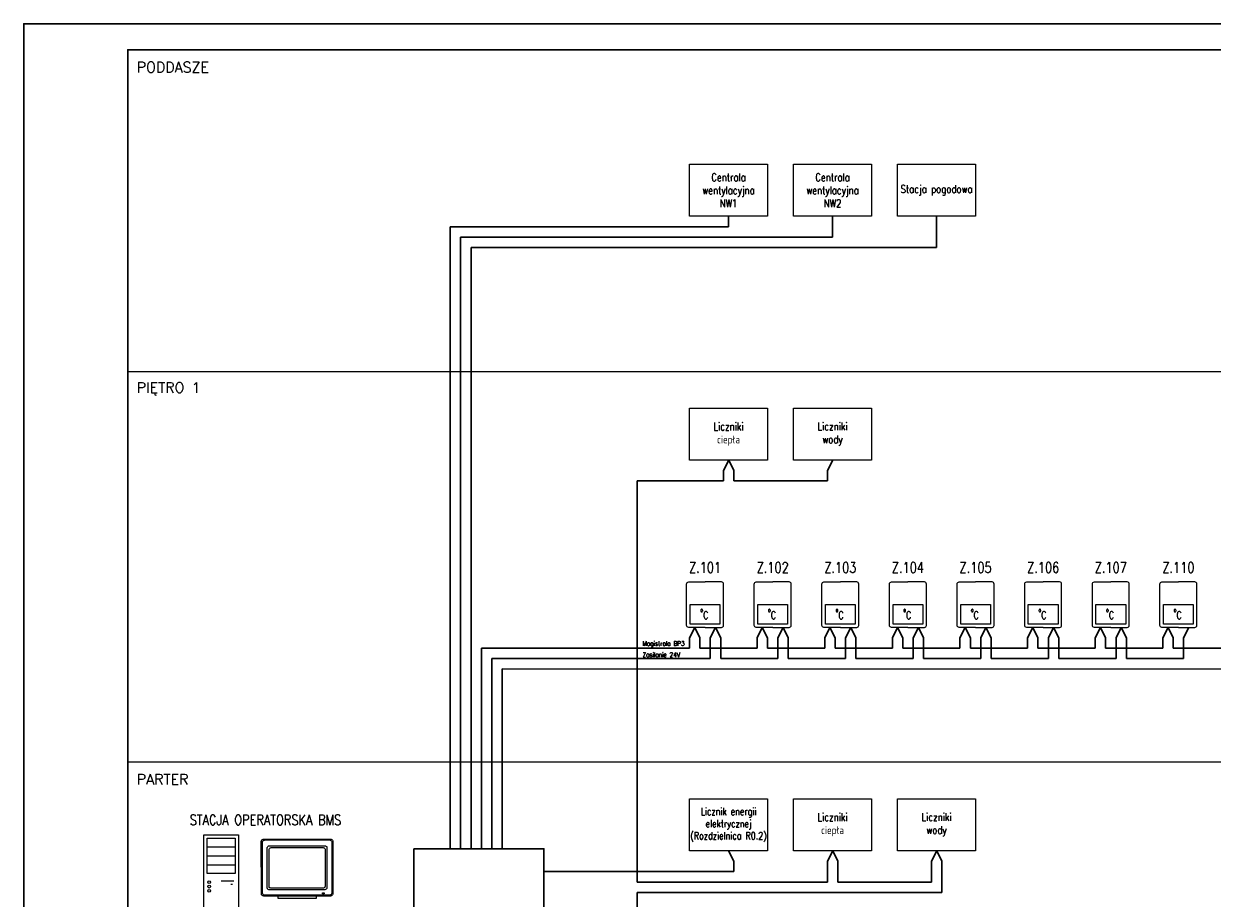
# Model space of a CAD drawing. Header units: millimetres. Extents: x 0 to 420, y 0 to 297.
# Tile 2 of 5: x 0 to 229, y 129 to 297. Entities that reach past the tile are written whole.
import ezdxf

# ---------------------------------------------------------------- set-up
doc = ezdxf.new("R2010")
doc.units = ezdxf.units.MM
for name, color, linetype, lineweight in [('BMS_OPIS', 7, 'Continuous', 30), ('BMS_PROTOKÓŁ_BACNET_IP', 32, 'Continuous', 30), ('BMS_PROTOKÓŁ_BACNET_MSTP', 200, 'Continuous', 30), ('BMS_PROTOKÓŁ_M-BUS', 150, 'Continuous', 30), ('BMS_PROTOKÓŁ_MODBUS_RTU', 102, 'Continuous', 30), ('BMS_ZASILANIE_24V', 20, 'Continuous', 30)]:
    doc.layers.add(name, color=color, linetype=linetype, lineweight=lineweight)
doc.styles.add('SIMPLEX-10', font='simplex.shx', dxfattribs={"width": 0.8, "height": 10})
doc.styles.get("Standard").update_dxf_attribs({"font": 'arial.ttf'})

msp = doc.modelspace()

# ---------------------------------------------------------------- linework, layer by layer
at = {"linetype": 'Continuous', "ltscale": 0.5}
for p, q in [((20, 230.19), (349.88, 230.19)), ((20, 155.13), (349.88, 155.13))]:
    msp.add_line(p, q, dxfattribs=at)
for p, q in [((35.29, 138.84), (40.65, 138.84)), ((35.29, 137.08), (40.65, 137.08)), ((35.29, 135.39), (40.65, 135.39)), ((37.96, 132.31), (40.38, 132.31)), ((39.83, 131.67), (40.14, 131.67))]:
    msp.add_line(p, q)
for points in [[(128, 270), (143, 270), (143, 260), (128, 260)], [(148, 270), (163, 270), (163, 260), (148, 260)], [(168, 270), (183, 270), (183, 260), (168, 260)], [(128, 223.13), (143, 223.13), (143, 213.13), (128, 213.13)], [(148, 223.13), (163, 223.13), (163, 213.13), (148, 213.13)], [(128.14, 185.37), (133.86, 185.37), (133.86, 181.61), (128.14, 181.61)], [(141.14, 185.37), (146.86, 185.37), (146.86, 181.61), (141.14, 181.61)], [(154.14, 185.37), (159.86, 185.37), (159.86, 181.61), (154.14, 181.61)], [(167.14, 185.37), (172.86, 185.37), (172.86, 181.61), (167.14, 181.61)], [(180.14, 185.37), (185.86, 185.37), (185.86, 181.61), (180.14, 181.61)], [(193.14, 185.37), (198.86, 185.37), (198.86, 181.61), (193.14, 181.61)], [(206.14, 185.37), (211.86, 185.37), (211.86, 181.61), (206.14, 181.61)], [(219.14, 185.37), (224.86, 185.37), (224.86, 181.61), (219.14, 181.61)], [(128, 148.06), (143, 148.06), (143, 138.06), (128, 138.06)], [(148, 148.06), (163, 148.06), (163, 138.06), (148, 138.06)], [(168, 148.06), (183, 148.06), (183, 138.06), (168, 138.06)], [(34.63, 141.14), (41.29, 141.14), (41.29, 125.07), (34.63, 125.07)], [(35.29, 140.48), (40.65, 140.48), (40.65, 133.69), (35.29, 133.69)]]:
    msp.add_lwpolyline(points, close=True)
for points in [[(45.68, 129.84), (45.67, 139.87), (45.69, 140.01), (45.79, 140.14), (45.89, 140.21), (45.96, 140.25), (46.05, 140.3), (46.19, 140.32), (58.91, 140.32), (59.1, 140.28), (59.24, 140.21), (59.31, 140.14), (59.35, 140.09), (59.4, 139.97), (59.42, 139.85), (59.42, 129.85), (59.4, 129.74), (59.38, 129.61), (59.28, 129.52), (59.17, 129.43), (59.03, 129.38), (58.96, 129.36), (46.14, 129.36), (45.98, 129.38), (45.87, 129.45), (45.79, 129.52), (45.72, 129.62), (45.69, 129.72), (45.68, 129.84)], [(45.68, 129.84), (45.67, 139.87), (45.69, 140.01), (45.79, 140.14), (45.89, 140.21), (45.96, 140.25), (46.05, 140.3), (46.19, 140.32), (58.91, 140.32), (59.1, 140.28), (59.24, 140.21), (59.31, 140.14), (59.35, 140.09), (59.4, 139.97), (59.42, 139.85), (59.42, 129.85), (59.4, 129.74), (59.38, 129.61), (59.28, 129.52), (59.17, 129.43), (59.03, 129.38), (58.96, 129.36), (46.14, 129.36), (45.98, 129.38), (45.87, 129.45), (45.79, 129.52), (45.72, 129.62), (45.69, 129.72), (45.68, 129.84)], [(45.91, 130.02), (45.9, 139.71), (45.92, 139.84), (46.02, 139.97), (46.11, 140.04), (46.18, 140.08), (46.27, 140.12), (46.4, 140.14), (58.73, 140.14), (58.9, 140.09), (59.05, 140.04), (59.11, 139.97), (59.16, 139.92), (59.2, 139.79), (59.23, 139.69), (59.23, 130.02), (59.2, 129.91), (59.18, 129.77), (59.1, 129.69), (58.97, 129.61), (58.84, 129.56), (58.78, 129.54), (46.36, 129.54), (46.2, 129.56), (46.09, 129.62), (46.02, 129.69), (45.96, 129.8), (45.92, 129.89), (45.91, 130.02)], [(45.91, 130.02), (45.9, 139.71), (45.92, 139.84), (46.02, 139.97), (46.11, 140.04), (46.18, 140.08), (46.27, 140.12), (46.4, 140.14), (58.73, 140.14), (58.9, 140.09), (59.05, 140.04), (59.11, 139.97), (59.16, 139.92), (59.2, 139.79), (59.23, 139.69), (59.23, 130.02), (59.2, 129.91), (59.18, 129.77), (59.1, 129.69), (58.97, 129.61), (58.84, 129.56), (58.78, 129.54), (46.36, 129.54), (46.2, 129.56), (46.09, 129.62), (46.02, 129.69), (45.96, 129.8), (45.92, 129.89), (45.91, 130.02)], [(46.81, 130.97), (46.81, 138.66), (46.81, 138.67), (46.84, 138.76), (46.91, 138.89), (46.98, 138.96), (47.06, 139.01), (47.16, 139.03), (47.28, 139.04), (57.85, 139.04), (58.01, 139.03), (58.1, 138.98), (58.19, 138.91), (58.24, 138.88), (58.25, 138.76), (58.28, 138.7), (58.28, 131.01), (58.28, 130.93), (58.26, 130.84), (58.19, 130.72), (58.12, 130.67), (58.04, 130.63), (57.91, 130.58), (57.83, 130.56), (47.32, 130.56), (47.25, 130.56), (47.11, 130.58), (47.02, 130.63), (46.93, 130.67), (46.86, 130.73), (46.84, 130.81), (46.81, 130.88), (46.81, 130.97)], [(46.81, 130.97), (46.81, 138.66), (46.81, 138.67), (46.84, 138.76), (46.91, 138.89), (46.98, 138.96), (47.06, 139.01), (47.16, 139.03), (47.28, 139.04), (57.85, 139.04), (58.01, 139.03), (58.1, 138.98), (58.19, 138.91), (58.24, 138.88), (58.25, 138.76), (58.28, 138.7), (58.28, 131.01), (58.28, 130.93), (58.26, 130.84), (58.19, 130.72), (58.12, 130.67), (58.04, 130.63), (57.91, 130.58), (57.83, 130.56), (47.32, 130.56), (47.25, 130.56), (47.11, 130.58), (47.02, 130.63), (46.93, 130.67), (46.86, 130.73), (46.84, 130.81), (46.81, 130.88), (46.81, 130.97)], [(47.16, 131.34), (47.16, 138.36), (47.23, 138.5), (47.37, 138.61), (47.46, 138.66), (47.58, 138.67), (57.54, 138.67), (57.69, 138.63), (57.76, 138.61), (57.85, 138.54), (57.9, 138.48), (57.94, 138.36), (57.94, 138.35), (57.94, 131.23), (57.91, 131.17), (57.87, 131.1), (57.83, 131.01), (57.8, 130.97), (57.74, 130.95), (57.64, 130.91), (47.6, 130.91), (47.51, 130.91), (47.37, 130.92), (47.26, 130.97), (47.2, 131.03), (47.18, 131.08), (47.16, 131.18), (47.16, 131.3), (47.16, 131.32), (47.16, 131.34)], [(47.16, 131.34), (47.16, 138.36), (47.23, 138.5), (47.37, 138.61), (47.46, 138.66), (47.58, 138.67), (57.54, 138.67), (57.69, 138.63), (57.76, 138.61), (57.85, 138.54), (57.9, 138.48), (57.94, 138.36), (57.94, 138.35), (57.94, 131.23), (57.91, 131.17), (57.87, 131.1), (57.83, 131.01), (57.8, 130.97), (57.74, 130.95), (57.64, 130.91), (47.6, 130.91), (47.51, 130.91), (47.37, 130.92), (47.26, 130.97), (47.2, 131.03), (47.18, 131.08), (47.16, 131.18), (47.16, 131.3), (47.16, 131.32), (47.16, 131.34)], [(48.82, 129.33), (48.82, 128.98), (48.82, 128.95), (56.27, 128.95), (56.27, 129.36)], [(48.82, 129.33), (48.82, 128.98), (48.82, 128.95), (56.27, 128.95), (56.27, 129.36)], [(57.46, 129.82), (57.46, 129.97), (57.78, 129.97), (57.78, 129.82), (57.46, 129.82)], [(57.46, 129.82), (57.46, 129.97), (57.78, 129.97), (57.78, 129.82), (57.46, 129.82)]]:
    msp.add_lwpolyline(points)
at = {"lineweight": 30}
msp.add_lwpolyline([(75, 138.46), (100, 138.46), (100, 88.46), (75, 88.46)], close=True, dxfattribs=at)
for centre in [(35.66, 132.02), (35.66, 131.17), (35.66, 130.36)]:
    msp.add_circle(centre, 0.271)
for points in [[(131, 181), (131.02, 181), (127.84, 181), (127.84, 181), (127.84, 181), (127.63, 181), (127.45, 181.17), (127.45, 181.39), (127.45, 181.39), (127.45, 181.39), (127.45, 189.33), (127.45, 189.33), (127.45, 189.33), (127.45, 189.54), (127.63, 189.72), (127.84, 189.72), (127.84, 189.72), (131.02, 189.72), (131, 189.72)], [(131, 181), (130.98, 181), (134.16, 181), (134.16, 181), (134.16, 181), (134.37, 181), (134.55, 181.17), (134.55, 181.39), (134.55, 181.39), (134.55, 181.39), (134.55, 189.33), (134.55, 189.33), (134.55, 189.33), (134.55, 189.54), (134.37, 189.72), (134.16, 189.72), (134.16, 189.72), (130.98, 189.72), (131, 189.72)], [(144, 181), (144.02, 181), (140.84, 181), (140.84, 181), (140.84, 181), (140.63, 181), (140.45, 181.17), (140.45, 181.39), (140.45, 181.39), (140.45, 181.39), (140.45, 189.33), (140.45, 189.33), (140.45, 189.33), (140.45, 189.54), (140.63, 189.72), (140.84, 189.72), (140.84, 189.72), (144.02, 189.72), (144, 189.72)], [(144, 181), (143.98, 181), (147.16, 181), (147.16, 181), (147.16, 181), (147.37, 181), (147.55, 181.17), (147.55, 181.39), (147.55, 181.39), (147.55, 181.39), (147.55, 189.33), (147.55, 189.33), (147.55, 189.33), (147.55, 189.54), (147.37, 189.72), (147.16, 189.72), (147.16, 189.72), (143.98, 189.72), (144, 189.72)], [(157, 181), (157.02, 181), (153.84, 181), (153.84, 181), (153.84, 181), (153.63, 181), (153.45, 181.17), (153.45, 181.39), (153.45, 181.39), (153.45, 181.39), (153.45, 189.33), (153.45, 189.33), (153.45, 189.33), (153.45, 189.54), (153.63, 189.72), (153.84, 189.72), (153.84, 189.72), (157.02, 189.72), (157, 189.72)], [(157, 181), (156.98, 181), (160.16, 181), (160.16, 181), (160.16, 181), (160.37, 181), (160.55, 181.17), (160.55, 181.39), (160.55, 181.39), (160.55, 181.39), (160.55, 189.33), (160.55, 189.33), (160.55, 189.33), (160.55, 189.54), (160.37, 189.72), (160.16, 189.72), (160.16, 189.72), (156.98, 189.72), (157, 189.72)], [(170, 181), (170.02, 181), (166.84, 181), (166.84, 181), (166.84, 181), (166.63, 181), (166.45, 181.17), (166.45, 181.39), (166.45, 181.39), (166.45, 181.39), (166.45, 189.33), (166.45, 189.33), (166.45, 189.33), (166.45, 189.54), (166.63, 189.72), (166.84, 189.72), (166.84, 189.72), (170.02, 189.72), (170, 189.72)], [(170, 181), (169.98, 181), (173.16, 181), (173.16, 181), (173.16, 181), (173.37, 181), (173.55, 181.17), (173.55, 181.39), (173.55, 181.39), (173.55, 181.39), (173.55, 189.33), (173.55, 189.33), (173.55, 189.33), (173.55, 189.54), (173.37, 189.72), (173.16, 189.72), (173.16, 189.72), (169.98, 189.72), (170, 189.72)], [(183, 181), (183.02, 181), (179.84, 181), (179.84, 181), (179.84, 181), (179.63, 181), (179.45, 181.17), (179.45, 181.39), (179.45, 181.39), (179.45, 181.39), (179.45, 189.33), (179.45, 189.33), (179.45, 189.33), (179.45, 189.54), (179.63, 189.72), (179.84, 189.72), (179.84, 189.72), (183.02, 189.72), (183, 189.72)], [(183, 181), (182.98, 181), (186.16, 181), (186.16, 181), (186.16, 181), (186.37, 181), (186.55, 181.17), (186.55, 181.39), (186.55, 181.39), (186.55, 181.39), (186.55, 189.33), (186.55, 189.33), (186.55, 189.33), (186.55, 189.54), (186.37, 189.72), (186.16, 189.72), (186.16, 189.72), (182.98, 189.72), (183, 189.72)], [(196, 181), (196.02, 181), (192.84, 181), (192.84, 181), (192.84, 181), (192.63, 181), (192.45, 181.17), (192.45, 181.39), (192.45, 181.39), (192.45, 181.39), (192.45, 189.33), (192.45, 189.33), (192.45, 189.33), (192.45, 189.54), (192.63, 189.72), (192.84, 189.72), (192.84, 189.72), (196.02, 189.72), (196, 189.72)], [(196, 181), (195.98, 181), (199.16, 181), (199.16, 181), (199.16, 181), (199.37, 181), (199.55, 181.17), (199.55, 181.39), (199.55, 181.39), (199.55, 181.39), (199.55, 189.33), (199.55, 189.33), (199.55, 189.33), (199.55, 189.54), (199.37, 189.72), (199.16, 189.72), (199.16, 189.72), (195.98, 189.72), (196, 189.72)], [(209, 181), (209.02, 181), (205.84, 181), (205.84, 181), (205.84, 181), (205.63, 181), (205.45, 181.17), (205.45, 181.39), (205.45, 181.39), (205.45, 181.39), (205.45, 189.33), (205.45, 189.33), (205.45, 189.33), (205.45, 189.54), (205.63, 189.72), (205.84, 189.72), (205.84, 189.72), (209.02, 189.72), (209, 189.72)], [(209, 181), (208.98, 181), (212.16, 181), (212.16, 181), (212.16, 181), (212.37, 181), (212.55, 181.17), (212.55, 181.39), (212.55, 181.39), (212.55, 181.39), (212.55, 189.33), (212.55, 189.33), (212.55, 189.33), (212.55, 189.54), (212.37, 189.72), (212.16, 189.72), (212.16, 189.72), (208.98, 189.72), (209, 189.72)], [(222, 181), (222.02, 181), (218.84, 181), (218.84, 181), (218.84, 181), (218.63, 181), (218.45, 181.17), (218.45, 181.39), (218.45, 181.39), (218.45, 181.39), (218.45, 189.33), (218.45, 189.33), (218.45, 189.33), (218.45, 189.54), (218.63, 189.72), (218.84, 189.72), (218.84, 189.72), (222.02, 189.72), (222, 189.72)], [(222, 181), (221.98, 181), (225.16, 181), (225.16, 181), (225.16, 181), (225.37, 181), (225.55, 181.17), (225.55, 181.39), (225.55, 181.39), (225.55, 181.39), (225.55, 189.33), (225.55, 189.33), (225.55, 189.33), (225.55, 189.54), (225.37, 189.72), (225.16, 189.72), (225.16, 189.72), (221.98, 189.72), (222, 189.72)]]:
    msp.add_open_spline(points, degree=3, knots=[0.4909525, 0.4909525, 0.4909525, 0.4909525, 0.5555556, 0.5555556, 0.5555556, 0.5555556, 0.6666667, 0.6666667, 0.6666667, 0.6666667, 0.7777778, 0.7777778, 0.7777778, 0.7777778, 1, 1, 1, 1.064603, 1.064603, 1.064603, 1.064603])
at = {"layer": 'BMS_OPIS', "linetype": 'Continuous'}
for points in [[(0, 0), (420, 0), (420, 297), (0, 297)], [(20, 5), (415, 5), (415, 292), (20, 292)]]:
    msp.add_lwpolyline(points, close=True, dxfattribs=at)
at = {"layer": 'BMS_PROTOKÓŁ_BACNET_IP'}
for p, q in [((135.5, 260), (135.5, 258)), ((155.5, 260), (155.5, 256)), ((81.99, 138.46), (81.99, 258)), ((135.5, 258), (81.99, 258)), ((83.99, 138.46), (83.99, 256)), ((155.5, 256), (83.99, 256))]:
    msp.add_line(p, q, dxfattribs=at)
at = {"layer": 'BMS_PROTOKÓŁ_BACNET_MSTP'}
for p, q in [((129, 181), (128, 179)), ((129, 181), (130, 179)), ((142, 181), (141, 179)), ((142, 181), (143, 179)), ((155, 181), (154, 179)), ((155, 181), (156, 179)), ((168, 181), (167, 179)), ((168, 181), (169, 179)), ((181, 181), (180, 179)), ((181, 181), (182, 179)), ((194, 181), (193, 179)), ((194, 181), (195, 179)), ((207, 181), (206, 179)), ((207, 181), (208, 179)), ((220, 181), (219, 179)), ((220, 181), (221, 179)), ((128, 179), (128, 177)), ((130, 179), (130, 177)), ((141, 179), (141, 177)), ((143, 179), (143, 177)), ((154, 179), (154, 177)), ((156, 179), (156, 177)), ((167, 179), (167, 177)), ((169, 179), (169, 177)), ((180, 179), (180, 177)), ((182, 179), (182, 177)), ((193, 179), (193, 177)), ((195, 179), (195, 177)), ((206, 179), (206, 177)), ((208, 179), (208, 177)), ((219, 179), (219, 177)), ((221, 179), (221, 177)), ((88, 177), (88, 138.46)), ((128, 177), (88, 177)), ((130, 177), (141, 177)), ((143, 177), (154, 177)), ((156, 177), (167, 177)), ((169, 177), (180, 177)), ((182, 177), (193, 177)), ((195, 177), (206, 177)), ((208, 177), (219, 177)), ((221, 177), (232, 177))]:
    msp.add_line(p, q, dxfattribs=at)
at = {"layer": 'BMS_PROTOKÓŁ_M-BUS'}
for p, q in [((135.53, 213.13), (134.53, 211.13)), ((135.53, 213.13), (136.53, 211.13)), ((155.53, 213.13), (154.53, 211.13)), ((134.53, 211.13), (134.53, 209.13)), ((136.53, 211.13), (136.53, 209.13)), ((154.53, 211.13), (154.53, 209.13)), ((134.53, 209.13), (117.95, 209.13)), ((117.95, 132.06), (117.95, 209.13)), ((136.53, 209.13), (154.53, 209.13)), ((155.53, 138.06), (154.53, 136.06)), ((155.53, 138.06), (156.53, 136.06)), ((175.53, 138.06), (174.53, 136.06)), ((175.53, 138.06), (176.53, 136.06)), ((154.53, 136.06), (154.53, 132.06)), ((156.53, 136.06), (156.53, 132.06)), ((174.53, 136.06), (174.53, 132.06)), ((176.53, 136.06), (176.53, 130.06)), ((154.53, 132.06), (117.95, 132.06)), ((156.53, 132.06), (174.53, 132.06)), ((176.53, 130.06), (117.96, 130.06)), ((117.96, 57), (117.96, 130.06))]:
    msp.add_line(p, q, dxfattribs=at)
at = {"layer": 'BMS_PROTOKÓŁ_MODBUS_RTU'}
for p, q in [((175.5, 260), (175.5, 254)), ((85.99, 138.46), (85.99, 254)), ((175.5, 254), (85.99, 254)), ((135.5, 138.06), (136.5, 136.06)), ((136.5, 136.06), (136.5, 134.06)), ((136.5, 134.06), (100, 134.06))]:
    msp.add_line(p, q, dxfattribs=at)
at = {"layer": 'BMS_ZASILANIE_24V'}
for p, q in [((133, 181), (132, 179)), ((133, 181), (134, 179)), ((146, 181), (145, 179)), ((146, 181), (147, 179)), ((159, 181), (158, 179)), ((159, 181), (160, 179)), ((172, 181), (171, 179)), ((172, 181), (173, 179)), ((185, 181), (184, 179)), ((185, 181), (186, 179)), ((198, 181), (197, 179)), ((198, 181), (199, 179)), ((211, 181), (210, 179)), ((211, 181), (212, 179)), ((224, 181), (223, 179)), ((132, 179), (132, 175)), ((134, 179), (134, 175)), ((145, 179), (145, 175)), ((147, 179), (147, 175)), ((158, 179), (158, 175)), ((160, 179), (160, 175)), ((171, 179), (171, 175)), ((173, 179), (173, 175)), ((184, 179), (184, 175)), ((186, 179), (186, 175)), ((197, 179), (197, 175)), ((199, 179), (199, 175)), ((210, 179), (210, 175)), ((212, 179), (212, 175)), ((223, 179), (223, 175)), ((90, 175), (90, 138.46)), ((132, 175), (90, 175)), ((134, 175), (145, 175)), ((147, 175), (158, 175)), ((160, 175), (171, 175)), ((173, 175), (184, 175)), ((186, 175), (197, 175)), ((199, 175), (210, 175)), ((212, 175), (223, 175)), ((92, 138.46), (92, 173)), ((92, 173), (236, 172.94))]:
    msp.add_line(p, q, dxfattribs=at)

# ---------------------------------------------------------------- texts
at = {"style": 'SIMPLEX-10'}
for s, insert, char_height, width, attachment_point in [('Centrala wentylacyjna NW1', (135.5, 265), 1.5, 15, 5), ('Centrala wentylacyjna NW2', (155.5, 265), 1.5, 15, 5), ('Stacja pogodowa', (175.5, 265), 1.5, 15, 5), ('Liczniki \\Pciepła', (135.5, 218.13), 1.5, 15, 5), ('Liczniki \\Pwody', (155.5, 218.13), 1.5, 15, 5), ('Z.101', (131, 192.5), 2, 10, 5), ('Z.102', (144, 192.5), 2, 10, 5), ('Z.103', (157, 192.5), 2, 10, 5), ('Z.104', (170, 192.5), 2, 10, 5), ('Z.105', (183, 192.5), 2, 10, 5), ('Z.106', (196, 192.5), 2, 10, 5), ('Z.107', (209, 192.5), 2, 10, 5), ('Z.110', (222, 192.5), 2, 10, 5), ('o', (130.36, 184.35), 0.737, 7.0942, 5), ('C', (131.13, 183.34), 1.47, 7.0942, 5), ('o', (143.36, 184.35), 0.737, 7.0942, 5), ('C', (144.13, 183.34), 1.47, 7.0942, 5), ('o', (156.36, 184.35), 0.737, 7.0942, 5), ('C', (157.13, 183.34), 1.47, 7.0942, 5), ('o', (169.36, 184.35), 0.737, 7.0942, 5), ('C', (170.13, 183.34), 1.47, 7.0942, 5), ('o', (182.36, 184.35), 0.737, 7.0942, 5), ('C', (183.13, 183.34), 1.47, 7.0942, 5), ('o', (195.36, 184.35), 0.737, 7.0942, 5), ('C', (196.13, 183.34), 1.47, 7.0942, 5), ('o', (208.36, 184.35), 0.737, 7.0942, 5), ('C', (209.13, 183.34), 1.47, 7.0942, 5), ('o', (221.36, 184.35), 0.737, 7.0942, 5), ('C', (222.13, 183.34), 1.47, 7.0942, 5), ('Magistrala BP3', (118.96, 177.75), 0.9, 14.007, 4), ('Zasilanie 24V', (118.96, 175.75), 0.9, 14.007, 4), ('Licznik energii elektrycznej\\P({\\Fsimplex.shx|c1;Rozdzielnica R0.2)}', (135.5, 143.06), 1.4, 15, 5), ('STACJA OPERATORSKA BMS', (46.47, 144), 2, 35.9346, 5), ('Liczniki \\Pciepła', (155.5, 143.06), 1.5, 15, 5), ('Liczniki \\Pwody', (175.5, 143.06), 1.5, 15, 5)]:
    msp.add_mtext(s, dxfattribs=dict(at, insert=insert, char_height=char_height, width=width, attachment_point=attachment_point))
at = {"layer": 'BMS_OPIS', "lineweight": 25, "char_height": 2, "width": 45.76, "attachment_point": 4}
for s, insert in [('\\Fsimplex.shx|c238;PODDASZE', (21.72, 288.66)), ('\\Fsimplex.shx|c238;PIĘTRO 1', (21.72, 226.85)), ('\\Fsimplex.shx|c238;PARTER', (21.72, 151.79))]:
    msp.add_mtext(s, dxfattribs=dict(at, insert=insert))

doc.saveas('drawing.dxf')
